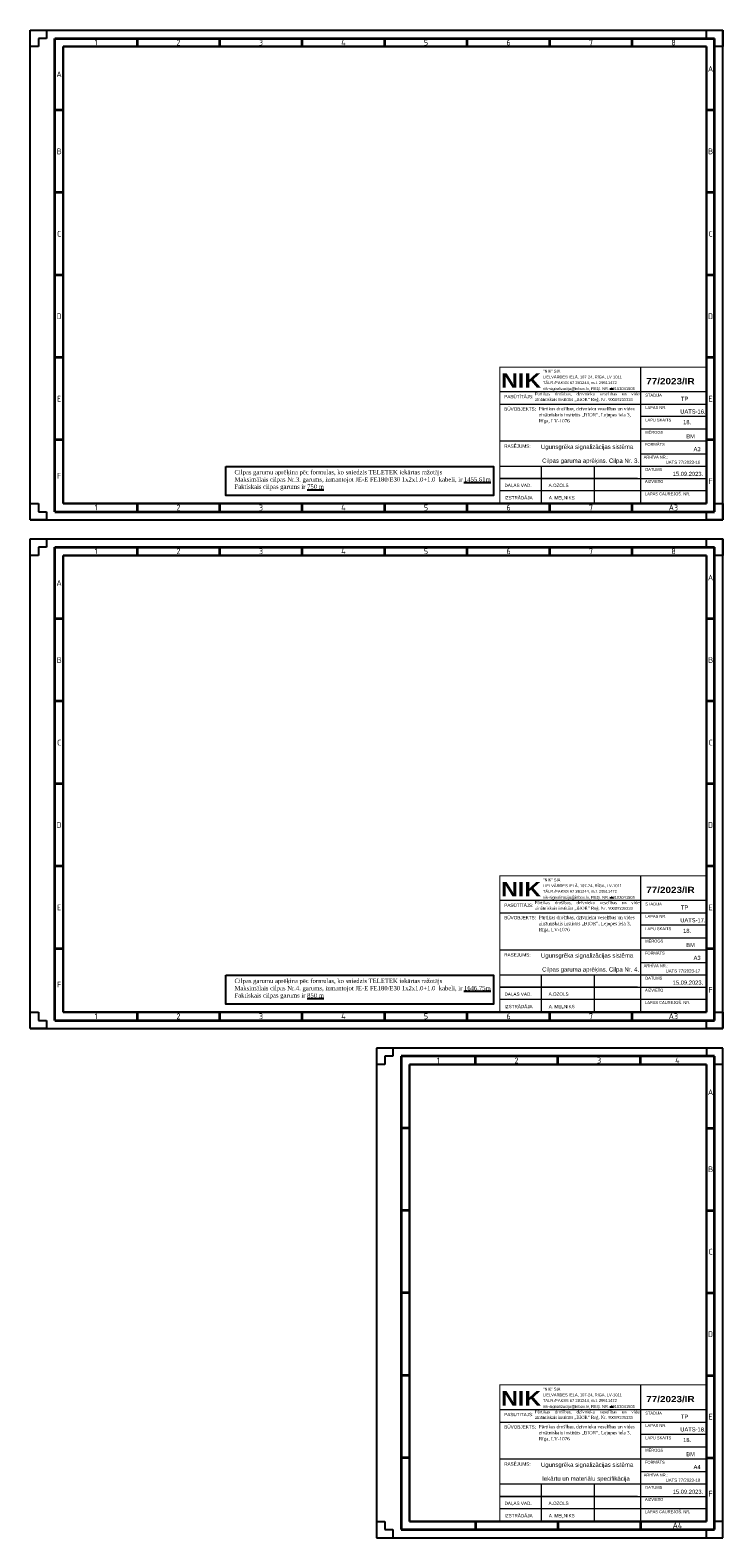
# Model space of a CAD drawing. Header units: millimetres. Extents: x -197461 to 862495, y -970068 to 63888.
# Tile 1 of 205: x -115221 to -58238, y -970068 to -846030. Entities that reach past the tile are written whole.
import ezdxf

# ---------------------------------------------------------------- set-up
doc = ezdxf.new("R2010")
doc.units = ezdxf.units.MM
doc.layers.get('0').update_dxf_attribs({"linetype": 'CONTINUOUS'})
for name, color, linetype, lineweight in [('00_rāmis', 7, 'CONTINUOUS', 18), ('00_text_rakstlaukums', 7, 'CONTINUOUS', 18), ('00_tieva', 7, 'CONTINUOUS', 15), ('Titlebox', 7, 'CONTINUOUS', 9)]:
    doc.layers.add(name, color=color, linetype=linetype, lineweight=lineweight)
doc.layers.add('Rasējuma lapa', color=7, linetype='CONTINUOUS')
doc.layers.add('UAS', color=240, linetype='CONTINUOUS')
doc.styles.add('Arial_baltic', font='arial.ttf')
doc.styles.add('Bold', font='ariblk.ttf', dxfattribs={"height": 60})
doc.styles.add('Calibri', font='calibri.ttf')
doc.styles.add('ISO', font='iso')

# ---------------------------------------------------------------- blocks, each defined once
blk = doc.blocks.new('A3_L')
at = {"layer": 'Rasējuma lapa'}
for p, q in [((-420, 297), (0, 297)), ((-420, 0), (-420, 297)), ((-420, 287), (-420, 297)), ((-420, 297), (-410, 297)), ((-410, 297), (-410, 292)), ((-10, 297), (0, 297)), ((-10, 292), (-10, 297)), ((0, 0), (0, 297)), ((0, 297), (0, 287)), ((-415, 287), (-420, 287)), ((-410, 292), (-415, 292)), ((-415, 292), (-415, 287)), ((-5, 292), (-10, 292)), ((-5, 287), (-5, 292)), ((0, 287), (-5, 287)), ((-420, 0), (-420, 10)), ((-420, 10), (-415, 10)), ((-415, 10), (-415, 5)), ((-5, 5), (-5, 10)), ((-5, 10), (0, 10)), ((0, 10), (0, 0)), ((-420, 0), (0, 0)), ((-410, 0), (-420, 0)), ((-415, 5), (-410, 5)), ((-410, 5), (-410, 0)), ((-10, 0), (-10, 5)), ((-10, 5), (-5, 5)), ((0, 0), (-10, 0))]:
    blk.add_line(p, q, dxfattribs=at)
at = {"layer": 'Rasējuma lapa', "lineweight": 35}
for p, q in [((-405, 292), (-5, 292)), ((-405, 5), (-405, 292)), ((-355, 287), (-355, 292)), ((-305, 287), (-305, 292)), ((-255, 287), (-255, 292)), ((-205, 287), (-205, 292)), ((-155, 287), (-155, 292)), ((-105, 287), (-105, 292)), ((-55, 287), (-55, 292)), ((-5, 5), (-5, 292)), ((-400, 248.5), (-405, 248.5)), ((-5, 248.5), (-10, 248.5)), ((-400, 198.5), (-405, 198.5)), ((-5, 198.5), (-10, 198.5)), ((-400, 148.5), (-405, 148.5)), ((-5, 148.5), (-10, 148.5)), ((-400, 98.5), (-405, 98.5)), ((-5, 98.5), (-10, 98.5)), ((-400, 48.5), (-405, 48.5)), ((-5, 48.5), (-10, 48.5)), ((-355, 5), (-355, 10)), ((-305, 5), (-305, 10)), ((-255, 5), (-255, 10)), ((-205, 5), (-205, 10)), ((-155, 5), (-155, 10)), ((-105, 5), (-105, 10)), ((-55, 5), (-55, 10)), ((-405, 5), (-5, 5))]:
    blk.add_line(p, q, dxfattribs=at)
at = {"layer": 'Rasējuma lapa', "lineweight": 30}
for p, q in [((-400, 287), (-10, 287)), ((-400, 10), (-400, 287)), ((-10, 10), (-10, 287)), ((-400, 10), (-10, 10))]:
    blk.add_line(p, q, dxfattribs=at)
at = {"layer": 'Rasējuma lapa', "style": 'ISO'}
for s, p in [('1', (-380.88, 287.75)), ('2', (-331.29, 287.75)), ('3', (-281.3, 287.75)), ('4', (-231.4, 287.75)), ('5', (-181.3, 287.75)), ('6', (-131.21, 287.75)), ('7', (-81.22, 287.75)), ('8', (-31.22, 287.75)), ('A', (-9.07, 271.75)), ('A', (-404.07, 268.5)), ('B', (-403.9, 221.75)), ('B', (-8.9, 221.75)), ('C', (-403.64, 171.75)), ('C', (-8.64, 171.75)), ('D', (-404, 121.75)), ('D', (-9, 121.75)), ('E', (-403.73, 71.75)), ('E', (-8.73, 71.75)), ('F', (-403.73, 25)), ('F', (-8.73, 21.75)), ('1', (-380.88, 5.75)), ('2', (-331.29, 5.75)), ('3', (-281.3, 5.75)), ('4', (-231.4, 5.75)), ('5', (-181.3, 5.75)), ('6', (-131.21, 5.75)), ('7', (-81.22, 5.75)), ('A3', (-32.87, 5.75))]:
    blk.add_text(s, height=3.5, dxfattribs=at).set_placement(p)
blk = doc.blocks.new('*U1296')
at = {"layer": 'Rasējuma lapa'}
blk.add_blockref('A3_L', (0, 0), dxfattribs=at)
blk = doc.blocks.new('*U1393')
at = {"layer": 'Rasējuma lapa'}
for p, q in [((0, 297), (-210, 297)), ((-210, 297), (-210, 0)), ((-200, 297), (-200, 292)), ((-10, 297), (-10, 292)), ((0, 0), (0, 297)), ((-205, 287), (-210, 287)), ((-200, 292), (-205, 292)), ((-205, 292), (-205, 287)), ((0, 287), (-5, 287)), ((-210, 10), (-205, 10)), ((-205, 10), (-205, 5)), ((0, 10), (-5, 10)), ((-210, 0), (0, 0)), ((-205, 5), (-200, 5)), ((-200, 5), (-200, 0)), ((-10, 0), (-10, 5))]:
    blk.add_line(p, q, dxfattribs=at)
at = {"layer": 'Rasējuma lapa', "lineweight": 35}
for p, q in [((-5, 292), (-195, 292)), ((-195, 292), (-195, 5)), ((-150, 287), (-150, 292)), ((-100, 287), (-100, 292)), ((-50, 287), (-50, 292)), ((-5, 5), (-5, 292)), ((-190, 248.5), (-195, 248.5)), ((-10, 248.5), (-5, 248.5)), ((-190, 198.5), (-195, 198.5)), ((-10, 198.5), (-5, 198.5)), ((-190, 148.5), (-195, 148.5)), ((-10, 148.5), (-5, 148.5)), ((-190, 98.5), (-195, 98.5)), ((-10, 98.5), (-5, 98.5)), ((-190, 48.5), (-195, 48.5)), ((-10, 48.5), (-5, 48.5)), ((-150, 10), (-150, 5)), ((-100, 10), (-100, 5)), ((-50, 10), (-50, 5)), ((-195, 5), (-5, 5))]:
    blk.add_line(p, q, dxfattribs=at)
at = {"layer": 'Rasējuma lapa', "lineweight": 30}
for p, q in [((-10, 287), (-190, 287)), ((-190, 287), (-190, 10)), ((-10, 10), (-10, 287)), ((-190, 10), (-10, 10))]:
    blk.add_line(p, q, dxfattribs=at)
at = {"layer": 'Rasējuma lapa', "style": 'ISO'}
for s, p in [('1', (-173.38, 287.75)), ('2', (-126.29, 287.75)), ('3', (-76.3, 287.75)), ('4', (-28.9, 287.75)), ('A', (-9.08, 268.5)), ('B', (-8.9, 221.75)), ('C', (-8.64, 171.75)), ('D', (-9, 121.75)), ('E', (-8.72, 71.75)), ('F', (-8.72, 25)), ('A4', (-30.48, 5.75))]:
    blk.add_text(s, height=3.5, dxfattribs=at).set_placement(p)

msp = doc.modelspace()

# ---------------------------------------------------------------- linework, layer by layer
at = {"color": 7}
for p, q in [((-67545.44929, -875547.36799), (-67234.16106, -875550.62872)), ((-67545.44929, -917399.54047), (-67234.16106, -917402.80121)), ((-67545.44929, -959290.46144), (-67234.16106, -959293.72217))]:
    msp.add_line(p, q, dxfattribs=at)
at = {"layer": '00_rāmis', "const_width": 84.79564}
for points in [[(-76577.90535, -884944.78377), (-59618.80343, -884944.78377), (-59618.80343, -873747.71616), (-76577.90535, -873747.71616)], [(-76577.90535, -926796.95626), (-59618.80343, -926796.95626), (-59618.80343, -915599.88864), (-76577.90535, -915599.88864)], [(-76577.90535, -968687.87722), (-59618.80343, -968687.87722), (-59618.80343, -957490.8096), (-76577.90535, -957490.8096)]]:
    msp.add_lwpolyline(points, close=True, dxfattribs=at)
at = {"layer": '00_tieva'}
for p, q in [((-64977.46606, -884944.78605), (-64977.46606, -873747.7161)), ((-76577.89772, -876802.30366), (-59618.81579, -876802.30366)), ((-59618.80658, -875783.63567), (-76577.89676, -875783.61997)), ((-64977.47527, -884944.78605), (-64977.47527, -875783.63567)), ((-59618.80658, -877820.68045), (-64977.47527, -877820.68044)), ((-64977.47527, -878839.35339), (-59618.81579, -878839.35339)), ((-59618.80658, -879856.59997), (-76577.90138, -879856.59991)), ((-76577.90282, -881892.51942), (-59618.80658, -881892.51948)), ((-76577.90282, -881892.51942), (-59618.80658, -881892.51948)), ((-73146.25541, -884944.78445), (-73146.25541, -881892.51942)), ((-68783.10934, -884944.78557), (-68783.10934, -881892.51942)), ((-64977.47527, -880875.2729), (-59618.81579, -880875.2729)), ((-65247.85072, -882910.05127), (-76577.9036, -882910.05127)), ((-76577.90282, -882910.05127), (-59618.80658, -882910.05133)), ((-65247.85072, -882910.05127), (-76442.22596, -882910.05127)), ((-65247.85072, -883927.58312), (-76577.9036, -883927.58312)), ((-59618.80658, -883927.58317), (-76442.22596, -883927.58312)), ((-64977.46606, -926796.95853), (-64977.46606, -915599.88859)), ((-59618.80658, -917635.80815), (-76577.89676, -917635.79245)), ((-64977.47527, -926796.95853), (-64977.47527, -917635.80815)), ((-76577.89772, -918654.47615), (-59618.81579, -918654.47615)), ((-59618.80658, -919672.85293), (-64977.47527, -919672.85292)), ((-64977.47527, -920691.52587), (-59618.81579, -920691.52587)), ((-59618.80658, -921708.77245), (-76577.90138, -921708.77239)), ((-64977.47527, -922727.44538), (-59618.81579, -922727.44538)), ((-76577.90282, -923744.69191), (-59618.80658, -923744.69196)), ((-76577.90282, -923744.69191), (-59618.80658, -923744.69196)), ((-73146.25541, -926796.95693), (-73146.25541, -923744.69191)), ((-68783.10934, -926796.95805), (-68783.10934, -923744.69191)), ((-65247.85072, -924762.22376), (-76577.9036, -924762.22376)), ((-76577.90282, -924762.22376), (-59618.80658, -924762.22381)), ((-65247.85072, -924762.22376), (-76442.22596, -924762.22376)), ((-65247.85072, -925779.7556), (-76577.9036, -925779.7556)), ((-59618.80658, -925779.75566), (-76442.22596, -925779.7556)), ((-64977.46606, -968687.8795), (-64977.46606, -957490.80955)), ((-59618.80658, -959526.72912), (-76577.89676, -959526.71342)), ((-64977.47527, -968687.8795), (-64977.47527, -959526.72912)), ((-76577.89772, -960545.39711), (-59618.81579, -960545.39711)), ((-59618.80658, -961563.7739), (-64977.47527, -961563.77388)), ((-59618.80658, -963599.69341), (-76577.90138, -963599.69336)), ((-64977.47527, -962582.44684), (-59618.81579, -962582.44684)), ((-64977.47527, -964618.36635), (-59618.81579, -964618.36635)), ((-76577.90282, -965635.61287), (-59618.80658, -965635.61293)), ((-76577.90282, -965635.61287), (-59618.80658, -965635.61293)), ((-73146.25541, -968687.87789), (-73146.25541, -965635.61287)), ((-68783.10934, -968687.87902), (-68783.10934, -965635.61287)), ((-65247.85072, -966653.14472), (-76577.9036, -966653.14472)), ((-76577.90282, -966653.14472), (-59618.80658, -966653.14477)), ((-65247.85072, -966653.14472), (-76442.22596, -966653.14472)), ((-65247.85072, -967670.67657), (-76577.9036, -967670.67657)), ((-59618.80658, -967670.67662), (-76442.22596, -967670.67657))]:
    msp.add_line(p, q, dxfattribs=at)
at = {"layer": 'UAS', "color": 1}
for points in [[(-99115.38099, -881936.50549), (-77108.24702, -881936.50549), (-77108.24702, -884322.8437), (-99115.38099, -884322.8437)], [(-99115.38099, -923788.67797), (-77108.24702, -923788.67797), (-77108.24702, -926175.01618), (-99115.38099, -926175.01618)]]:
    msp.add_lwpolyline(points, close=True, dxfattribs=at)

# ---------------------------------------------------------------- block references
at = {"layer": 'Rasējuma lapa', "xscale": 135.6730224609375, "yscale": 135.6730224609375, "zscale": 135.6730224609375}
for name, p in [('*U1296', (-58237.88142, -886324.50112)), ('*U1296', (-58237.88142, -928176.6736)), ('*U1393', (-58237.88142, -970067.59456))]:
    msp.add_blockref(name, p, dxfattribs=at)

# ---------------------------------------------------------------- texts
at = {"layer": '00_rāmis', "color": 5, "style": 'Bold'}
for p in [(-76467.9119, -875440.14033), (-76467.9119, -917292.31282), (-76467.9119, -959183.23378)]:
    msp.add_text('NIK', height=1187.138947, dxfattribs=at).set_placement(p)
at = {"layer": '00_rāmis'}
for s, height, style, p in [('LIELVĀRDES IELĀ, 107-24, RĪGA, LV-1011', 237.4442015, 'Arial_baltic', (-73040.76773, -874683.71788)), ('"NIK" SIA', 237.444202, 'Arial_baltic', (-73022.25314, -874207.15148)), ('TĀLR./FAKSS 67 281244, m.t. 29511472', 237.4442015, 'Arial_baltic', (-73040.76773, -875147.70365)), ('nik-signalizacija@inbox.lv, REĢ. NR. 40103041505', 237.4442015, 'Arial_baltic', (-73040.76773, -875640.93025)), ('77/2023/IR', 508.773834, 'Bold', (-64539.18711, -875161.72793)), ('PASŪTĪTĀJS:', 271.3460449, 'Arial_baltic', (-76222.50141, -876313.44726)), ('PASŪTĪTĀJS:', 271.3460449, 'Arial_baltic', (-76222.4922, -876313.44726)), ('STADIJA', 237.444202, 'Arial_baltic', (-64620.12407, -876183.65083)), ('TP', 338.3346, 'Arial_baltic', (-61683.89374, -876528.12128)), ('BŪVOBJEKTS:', 271.3460449, 'Arial_baltic', (-76222.49118, -877331.81909)), ('LAPAS NR.', 237.444202, 'Arial_baltic', (-64620.12407, -877201.18267)), ('LAPU SKAITS', 237.4442015, 'Arial_baltic', (-64620.12407, -878220.70055)), ('UATS-16. ', 338.3346, 'Arial_baltic', (-61738.3691, -877573.35914)), ('18.', 338.3346, 'Arial_baltic', (-61504.78851, -878448.77021)), ('MĒROGS', 237.444202, 'Arial_baltic', (-64620.12407, -879238.51767)), ('BM', 339.182556, 'Arial_baltic', (-61249.41725, -879613.55948)), ('RASĒJUMS:', 271.346045, 'Arial_baltic', (-76222.50105, -880386.9821)), ('FORMĀTS', 237.444202, 'Arial_baltic', (-64642.75673, -880225.47797)), ('A3', 339.182556, 'Arial_baltic', (-60646.25416, -880670.26484)), ('ARHĪVA NR.:', 237.4442015, 'Arial_baltic', (-64746.28039, -881273.98108)), ('UATS 77/2023-16', 254.3869171, 'Arial_baltic', (-62947.89852, -881705.08948)), ('AIZVIETO', 237.444202, 'Arial_baltic', (-64642.59309, -883279.68726)), ('DATUMS', 237.444202, 'Arial_baltic', (-64620.12313, -882291.78132)), ('15.09.2023.', 339.1825562, 'Arial_baltic', (-62360.29894, -882704.03578)), ('DAĻAS VAD.', 271.346045, 'Arial_baltic', (-76201.64383, -883621.41795)), ('IZSTRĀDĀJA', 271.346045, 'Arial_baltic', (-76201.64383, -884638.94979)), ('A.OZOLS', 271.346045, 'Arial_baltic', (-72571.5422, -883616.68803)), ('A. MEĻNIKS', 271.346045, 'Arial_baltic', (-72554.87915, -884638.95046)), ('LAPAS CAUREJOŠ. NR.', 237.4442015, 'Arial_baltic', (-64642.59366, -884297.37748)), ('LIELVĀRDES IELĀ, 107-24, RĪGA, LV-1011', 237.4442015, 'Arial_baltic', (-73040.76773, -916535.89036)), ('"NIK" SIA', 237.444202, 'Arial_baltic', (-73022.25314, -916059.32396)), ('77/2023/IR', 508.773834, 'Bold', (-64539.18711, -917013.90041)), ('PASŪTĪTĀJS:', 271.3460449, 'Arial_baltic', (-76222.50141, -918165.61974)), ('PASŪTĪTĀJS:', 271.3460449, 'Arial_baltic', (-76222.4922, -918165.61974)), ('TĀLR./FAKSS 67 281244, m.t. 29511472', 237.4442015, 'Arial_baltic', (-73040.76773, -916999.87613)), ('nik-signalizacija@inbox.lv, REĢ. NR. 40103041505', 237.4442015, 'Arial_baltic', (-73040.76773, -917493.10274)), ('STADIJA', 237.444202, 'Arial_baltic', (-64620.12407, -918035.82331)), ('BŪVOBJEKTS:', 271.3460449, 'Arial_baltic', (-76222.49118, -919183.99157)), ('LAPAS NR.', 237.444202, 'Arial_baltic', (-64620.12407, -919053.35516)), ('UATS-17. ', 338.3346, 'Arial_baltic', (-61738.3691, -919425.53162)), ('TP', 338.3346, 'Arial_baltic', (-61683.89374, -918380.29376)), ('LAPU SKAITS', 237.4442015, 'Arial_baltic', (-64620.12407, -920072.87303)), ('18.', 338.3346, 'Arial_baltic', (-61504.78851, -920300.94269)), ('MĒROGS', 237.444202, 'Arial_baltic', (-64620.12407, -921090.69015)), ('BM', 339.182556, 'Arial_baltic', (-61249.41725, -921465.73196)), ('RASĒJUMS:', 271.346045, 'Arial_baltic', (-76222.50105, -922239.15458)), ('ARHĪVA NR.:', 237.4442015, 'Arial_baltic', (-64746.28039, -923126.15357)), ('FORMĀTS', 237.444202, 'Arial_baltic', (-64642.75673, -922077.65045)), ('A3', 339.182556, 'Arial_baltic', (-60646.25416, -922522.43732)), ('DATUMS', 237.444202, 'Arial_baltic', (-64620.12313, -924143.9538)), ('UATS 77/2023-17', 254.3869171, 'Arial_baltic', (-62947.89852, -923557.26196)), ('DAĻAS VAD.', 271.346045, 'Arial_baltic', (-76201.64383, -925473.59043)), ('A.OZOLS', 271.346045, 'Arial_baltic', (-72571.5422, -925468.86051)), ('AIZVIETO', 237.444202, 'Arial_baltic', (-64642.59309, -925131.85974)), ('15.09.2023.', 339.1825562, 'Arial_baltic', (-62360.29894, -924556.20827)), ('IZSTRĀDĀJA', 271.346045, 'Arial_baltic', (-76201.64383, -926491.12227)), ('A. MEĻNIKS', 271.346045, 'Arial_baltic', (-72554.87915, -926491.12294)), ('LAPAS CAUREJOŠ. NR.', 237.4442015, 'Arial_baltic', (-64642.59366, -926149.54996)), ('TĀLR./FAKSS 67 281244, m.t. 29511472', 237.4442015, 'Arial_baltic', (-73040.76773, -958890.7971)), ('LIELVĀRDES IELĀ, 107-24, RĪGA, LV-1011', 237.4442015, 'Arial_baltic', (-73040.76773, -958426.81133)), ('"NIK" SIA', 237.444202, 'Arial_baltic', (-73022.25314, -957950.24493)), ('77/2023/IR', 508.773834, 'Bold', (-64539.18711, -958904.82137)), ('PASŪTĪTĀJS:', 271.3460449, 'Arial_baltic', (-76222.50141, -960056.54071)), ('PASŪTĪTĀJS:', 271.3460449, 'Arial_baltic', (-76222.4922, -960056.54071)), ('nik-signalizacija@inbox.lv, REĢ. NR. 40103041505', 237.4442015, 'Arial_baltic', (-73040.76773, -959384.0237)), ('STADIJA', 237.444202, 'Arial_baltic', (-64620.12407, -959926.74427)), ('TP', 338.3346, 'Arial_baltic', (-61683.89374, -960271.21473)), ('BŪVOBJEKTS:', 271.3460449, 'Arial_baltic', (-76222.49118, -961074.91254)), ('LAPAS NR.', 237.444202, 'Arial_baltic', (-64620.12407, -960944.27612)), ('UATS-18. ', 338.3346, 'Arial_baltic', (-61738.3691, -961316.45258)), ('LAPU SKAITS', 237.4442015, 'Arial_baltic', (-64620.12407, -961963.794)), ('18.', 338.3346, 'Arial_baltic', (-61504.78851, -962191.86365)), ('FORMĀTS', 237.444202, 'Arial_baltic', (-64642.75673, -963968.57142)), ('MĒROGS', 237.444202, 'Arial_baltic', (-64620.12407, -962981.61112)), ('BM', 339.182556, 'Arial_baltic', (-61249.41725, -963356.65292)), ('RASĒJUMS:', 271.346045, 'Arial_baltic', (-76222.50105, -964130.07555)), ('ARHĪVA NR.:', 237.4442015, 'Arial_baltic', (-64746.28039, -965017.07453)), ('A4', 339.182556, 'Arial_baltic', (-60646.25416, -964413.35829)), ('DATUMS', 237.444202, 'Arial_baltic', (-64620.12313, -966034.87477)), ('UATS 77/2023-18', 254.3869171, 'Arial_baltic', (-62947.89852, -965448.18293)), ('15.09.2023.', 339.1825562, 'Arial_baltic', (-62360.29894, -966447.12923)), ('DAĻAS VAD.', 271.346045, 'Arial_baltic', (-76201.64383, -967364.5114)), ('A.OZOLS', 271.346045, 'Arial_baltic', (-72571.5422, -967359.78147)), ('AIZVIETO', 237.444202, 'Arial_baltic', (-64642.59309, -967022.7807)), ('IZSTRĀDĀJA', 271.346045, 'Arial_baltic', (-76201.64383, -968382.04323)), ('A. MEĻNIKS', 271.346045, 'Arial_baltic', (-72554.87915, -968382.04391)), ('LAPAS CAUREJOŠ. NR.', 237.4442015, 'Arial_baltic', (-64642.59366, -968040.47092))]:
    msp.add_text(s, height=height, dxfattribs=dict(at, style=style)).set_placement(p)
at = {"layer": '00_text_rakstlaukums', "style": 'Arial_baltic', "width": 0.8}
for s, p in [('Ugunsgrēka signalizācijas sistēma', (-73203.89374, -880484.50073)), ('Cilpas garuma aprēķins. Cilpa Nr. 3.', (-73103.19032, -881626.90419)), ('Ugunsgrēka signalizācijas sistēma', (-73203.89374, -922336.67321)), ('Cilpas garuma aprēķins. Cilpa Nr. 4.', (-73103.19032, -923479.07667)), ('Ugunsgrēka signalizācijas sistēma', (-73203.89374, -964227.59417)), ('Iekārtu un materiālu specifikācija', (-73103.19032, -965369.99763))]:
    msp.add_text(s, height=356.141684, dxfattribs=at).set_placement(p)
at = {"layer": 'Titlebox', "attachment_point": 1, "style": 'Calibri'}
for s, insert, char_height, width in [('\\pxa0.66667,sm1.07917,qj;{\\fTimes New Roman|b0|i0|c186|p18;Pārtikas drošības, dzīvnieku veselības un vides zinātniskais institūts „BIOR” Reģ. Nr. \\fCalibri|b0|i0|c0|p34;\\H0.91667x;90009235333}', (-73693.34307, -875828.93732), 253.125, 8617.8480245), ('\\pxa0.66667,sm1.07917;{\\fTimes New Roman|b0|i0|c186|p18;\\H0.91667x;Pārtikas drošības, dzīvnieku veselības un vides zinātniskais institūts „BIOR”, \\fTimes New Roman|b0|i0|c0|p18;Lejupes iela 3, \\fTimes New Roman|b0|i0|c186|p18;\\PRīga, \\fTimes New Roman|b0|i0|c0|p18;LV-1076\\fCalibri|b0|i0|c0|p34;\\P\\pa0.25,s*,ql;\\fTimes New Roman|b0|i0|c0|p18; }', (-73375.60998, -877041.6128), 300, 8475.0517374), ('\\pxa0.66667,sm1.07917,qj;{\\fTimes New Roman|b0|i0|c186|p18;Pārtikas drošības, dzīvnieku veselības un vides zinātniskais institūts „BIOR” Reģ. Nr. \\fCalibri|b0|i0|c0|p34;\\H0.91667x;90009235333}', (-73693.34307, -917681.1098), 253.125, 8617.8480245), ('\\pxa0.66667,sm1.07917;{\\fTimes New Roman|b0|i0|c186|p18;\\H0.91667x;Pārtikas drošības, dzīvnieku veselības un vides zinātniskais institūts „BIOR”, \\fTimes New Roman|b0|i0|c0|p18;Lejupes iela 3, \\fTimes New Roman|b0|i0|c186|p18;\\PRīga, \\fTimes New Roman|b0|i0|c0|p18;LV-1076\\fCalibri|b0|i0|c0|p34;\\P\\pa0.25,s*,ql;\\fTimes New Roman|b0|i0|c0|p18; }', (-73375.60998, -918893.78528), 300, 8475.0517374), ('\\pxa0.66667,sm1.07917,qj;{\\fTimes New Roman|b0|i0|c186|p18;Pārtikas drošības, dzīvnieku veselības un vides zinātniskais institūts „BIOR” Reģ. Nr. \\fCalibri|b0|i0|c0|p34;\\H0.91667x;90009235333}', (-73693.34307, -959572.03077), 253.125, 8617.8480245), ('\\pxa0.66667,sm1.07917;{\\fTimes New Roman|b0|i0|c186|p18;\\H0.91667x;Pārtikas drošības, dzīvnieku veselības un vides zinātniskais institūts „BIOR”, \\fTimes New Roman|b0|i0|c0|p18;Lejupes iela 3, \\fTimes New Roman|b0|i0|c186|p18;\\PRīga, \\fTimes New Roman|b0|i0|c0|p18;LV-1076\\fCalibri|b0|i0|c0|p34;\\P\\pa0.25,s*,ql;\\fTimes New Roman|b0|i0|c0|p18; }', (-73375.60998, -960784.70625), 300, 8475.0517374)]:
    msp.add_mtext(s, dxfattribs=dict(at, insert=insert, char_height=char_height, width=width))
at = {"layer": 'UAS', "color": 7, "char_height": 357.39005775, "width": 22930.0008626, "attachment_point": 1}
for s, insert in [('{\\fTimes New Roman|b0|i0|c0|p18;Cilpas garumu aprēķina pēc formulas, ko sniedzis \\fTimes New Roman|b0|i0|c186|p18;TELETEK \\fTimes New Roman|b0|i0|c0|p18;iekārtas ražotājs\\fTimes New Roman|b0|i0|c186|p18; \\P\\fTimes New Roman|b0|i0|c0|p18;Maksimālais cilpas\\fTimes New Roman|b0|i0|c186|p18; Nr.\\fTimes New Roman|b0|i0|c0|p18;3\\fTimes New Roman|b0|i0|c186|p18;.\\fTimes New Roman|b0|i0|c0|p18; garums, izmantojot JE-E FE180/E30 1x2x1.0+1.0  kabeli, ir \\L1455,61\\fTimes New Roman|b0|i0|c186|p18;m\\P\\lFaktiskais cilpas garums ir \\fTimes New Roman|b0|i0|c0|p18;\\L750\\fTimes New Roman|b0|i0|c186|p18; m\\l }', (-98410.40318, -882216.9405)), ('{\\fTimes New Roman|b0|i0|c0|p18;Cilpas garumu aprēķina pēc formulas, ko sniedzis \\fTimes New Roman|b0|i0|c186|p18;TELETEK \\fTimes New Roman|b0|i0|c0|p18;iekārtas ražotājs\\fTimes New Roman|b0|i0|c186|p18; \\P\\fTimes New Roman|b0|i0|c0|p18;Maksimālais cilpas\\fTimes New Roman|b0|i0|c186|p18; Nr.\\fTimes New Roman|b0|i0|c0|p18;4\\fTimes New Roman|b0|i0|c186|p18;.\\fTimes New Roman|b0|i0|c0|p18; garums, izmantojot JE-E FE180/E30 1x2x1.0+1.0  kabeli, ir \\L1646,75\\fTimes New Roman|b0|i0|c186|p18;m\\P\\lFaktiskais cilpas garums ir \\fTimes New Roman|b0|i0|c0|p18;\\L850\\fTimes New Roman|b0|i0|c186|p18; m\\l }', (-98410.40318, -924069.11298))]:
    msp.add_mtext(s, dxfattribs=dict(at, insert=insert))

doc.saveas('drawing.dxf')
